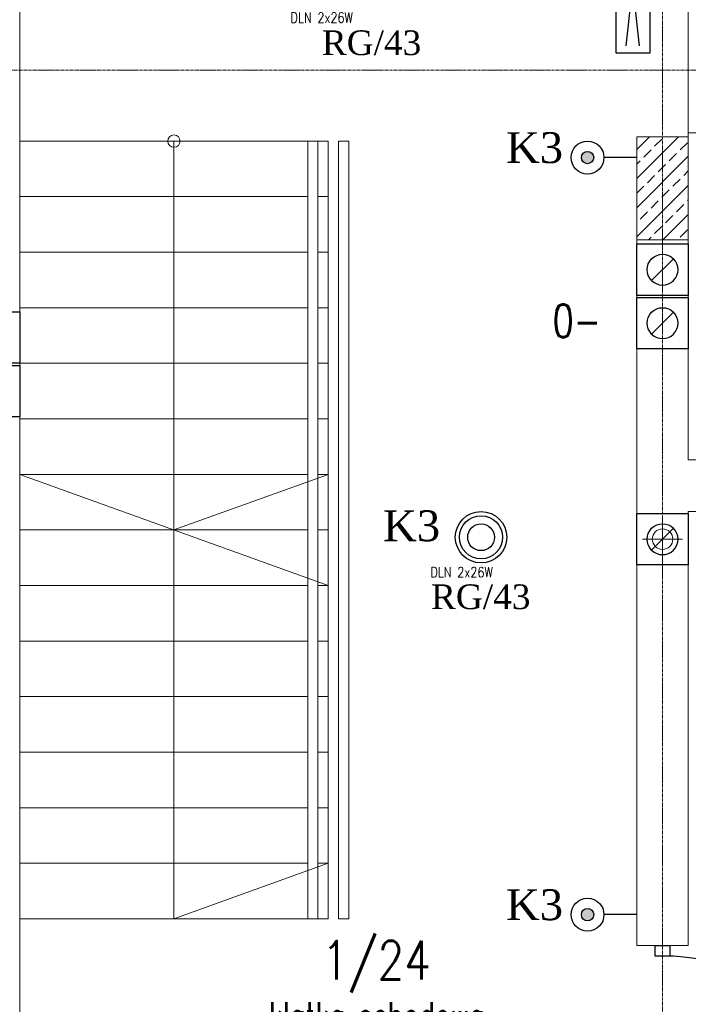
# Model space of a CAD drawing. Header units: centimetres. Extents: x 88729 to 133553, y -16225 to 14174.
# Tile 202 of 231: x 92431 to 92756, y -6755 to -6277. Entities that reach past the tile are written whole.
import ezdxf
from ezdxf.enums import TextEntityAlignment as Align

# ---------------------------------------------------------------- set-up
doc = ezdxf.new("R2010")
doc.units = ezdxf.units.CM
doc.linetypes.add('CENTER2', pattern=[1.125, 0.75, -0.125, 0.125, -0.125])
for name, color, linetype in [('A-OS', 252, 'CENTER2'), ('A-rdzenie zelbetowe', 252, 'Continuous'), ('A-SCIANY', 252, 'Continuous'), ('A-WID', 252, 'Continuous'), ('B-IWE', 252, 'Continuous'), ('B-IWE-KAN', 252, 'Continuous'), ('E_Istn', 170, 'Continuous'), ('E_opisy siły', 5, 'Continuous'), ('E_oswietlenie-opis2', 1, 'Continuous'), ('E_PODKLAD', 7, 'Continuous'), ('E_siła', 5, 'Continuous'), ('mat', 252, 'Continuous'), ('R-MET-DRZ', 252, 'Continuous'), ('R-MET-IWE', 252, 'Continuous'), ('R-MET-POM-OPIS', 252, 'Continuous'), ('R-MET-POM-OPIS-NR', 252, 'Continuous'), ('R-MET-POM-OPIS-POM', 252, 'Continuous'), ('rz_wentylacja', 252, 'Continuous'), ('S-DRZ-', 252, 'Continuous'), ('S-DRZ-O', 252, 'Continuous'), ('S-DRZ-SKRZYD', 252, 'Continuous'), ('S-DRZ-WEGAR', 252, 'Continuous')]:
    doc.layers.add(name, color=color, linetype=linetype)
for name, color, linetype, lineweight in [('B-IWE-KS', 252, 'Continuous', 20), ('E_Istn_pozostaje', 132, 'Continuous', 25), ('rz_zelbet', 252, 'Continuous', 20)]:
    doc.layers.add(name, color=color, linetype=linetype, lineweight=lineweight)
doc.styles.add('MET_POM', font='simplex.shx')
doc.styles.add('MM_050', font='romans.shx', dxfattribs={"width": 0.8, "height": 16})
doc.styles.add('old', font='BOOKOS.TTF')
doc.styles.get("Standard").update_dxf_attribs({"font": 'txt.shx'})

# ---------------------------------------------------------------- blocks, each defined once
blk = doc.blocks.new('E_łącznik bistabilny IP20')
at = {"linetype": 'Continuous', "ltscale": 0.5}
blk.add_hatch(color=256, dxfattribs=at).paths.add_polyline_path([(-3, 24, 1), (3, 24, 1)])
blk.add_line((0, 0), (0, 16), dxfattribs=at)
for radius in [8, 3]:
    blk.add_circle((0, 24), radius, dxfattribs=at)
at = {"linetype": 'Continuous', "ltscale": 0.5, "style": 'old', "flags": 4}
blk.add_attdef('OBWÓD', (5.88, 29.43), '', height=12, dxfattribs=at)
blk = doc.blocks.new('E_opis siły')
at = {"layer": 'E_siła', "linetype": 'Continuous', "ltscale": 0.5, "style": 'old', "flags": 4}
blk.add_attdef('OBWÓD', (0, 0), '', height=12, dxfattribs=at)
blk = doc.blocks.new('E_piktogramowa ex')
at = {"linetype": 'Continuous', "ltscale": 0.5}
for p, q in [((33.5, 8.43), (-33.5, 8.43)), ((-33.5, -8.23), (-33.5, 8.43)), ((33.5, -8.23), (33.5, 8.43)), ((30.11, 3.33), (-30.11, -3.33)), ((-30.11, 3.33), (30.11, -3.33)), ((-33.5, -8.23), (33.5, -8.23))]:
    blk.add_line(p, q, dxfattribs=at)
at = {"linetype": 'Continuous', "ltscale": 0.5, "style": 'old', "flags": 4}
for tag, p in [('ROZDZ.', (-79.2, -25.58)), ('AWARYJNA', (17.54, -24.96))]:
    blk.add_attdef(tag, p, '', height=12, dxfattribs=at)
blk = doc.blocks.new('E_oprawa DLN2x26')
at = {"ltscale": 0.1}
for radius in [12.5, 10.5, 6.5]:
    blk.add_circle((0, 0), radius, dxfattribs=at)
at = {"ltscale": 0.1, "insert": (-24.59, -14.46), "char_height": 5, "width": 52.2979, "attachment_point": 1, "style": 'MM_050'}
blk.add_mtext('{\\Fromans.shx|c238;DLN} 2x{\\Fromans.shx|c238;26}W', dxfattribs=at)
blk = doc.blocks.new('MPOM0239')
at = {"layer": 'R-MET-POM-OPIS', "style": 'MET_POM', "width": 0.7}
for tag, p in [('POS', (0, -0.225)), ('ARE', (0, -0.4898))]:
    blk.add_attdef(tag, text='', height=0.2, dxfattribs=at).set_placement(p, align=Align.CENTER)
at = {"layer": 'R-MET-POM-OPIS', "style": 'MET_POM', "width": 0.7, "flags": 1}
blk.add_attdef('UNI', (0.2464, -0.4898), '', height=0.2, dxfattribs=at)
at = {"layer": 'R-MET-POM-OPIS-NR', "style": 'MET_POM', "width": 0.8}
blk.add_attdef('NR', text='', height=0.2, dxfattribs=at).set_placement((-0.0028, 0.269), align=Align.CENTER)
at = {"layer": 'R-MET-POM-OPIS-POM', "style": 'MET_POM', "width": 0.7}
blk.add_attdef('POM', text='', height=0.2, dxfattribs=at).set_placement((0, 0.0223), align=Align.CENTER)
blk = doc.blocks.new('IWE0W')
at = {"layer": 'B-IWE-KAN'}
blk.add_lwpolyline([(0.854, 0.854, -1), (0.146, 0.146), (0.854, 0.854, 1), (0.146, 0.146)], format="xyb", dxfattribs=at)
blk = doc.blocks.new('IWE0W011')
at = {"layer": 'B-IWE'}
blk.add_lwpolyline([(0, 0), (25, 0), (25, 25), (0, 25), (0, 0)], dxfattribs=at)
at = {"xscale": 15, "yscale": 15, "zscale": 15}
blk.add_blockref('IWE0W', (5, 5), dxfattribs=at)
at = {"layer": 'R-MET-IWE', "width": 0.75}
blk.add_attdef('NR', text='', height=9.5, dxfattribs=at).set_placement((12.5, 37), align=Align.MIDDLE)
blk = doc.blocks.new('IWE-KS')
at = {"layer": 'B-IWE-KS'}
for p, q in [((0, -9.75), (0, 9.75)), ((9.75, 0), (-9.75, 0))]:
    blk.add_line(p, q, dxfattribs=at)
blk.add_circle((0, 0), 5, dxfattribs=at)
at = {"layer": 'R-MET-IWE', "oblique": -180, "text_generation_flag": 6, "width": 0.464286}
blk.add_attdef('NR', text='', height=14.07, rotation=180, dxfattribs=at).set_placement((19.95, -0.12), align=Align.MIDDLE)
blk = doc.blocks.new('A$C0BC40F88')
at = {"layer": 'S-DRZ-'}
blk.add_arc((5.1, 101.8), 101.8, 270, 0, dxfattribs=at)
at = {"layer": 'S-DRZ-O'}
blk.add_line((56, 117.22), (56, 86.38), dxfattribs=at)
at = {"layer": 'S-DRZ-SKRZYD'}
blk.add_line((5.1, 101.8), (5.1, 0), dxfattribs=at)
at = {"layer": 'S-DRZ-WEGAR'}
for points in [[(0, 98.23), (5.1, 98.23), (5.1, 105.37), (0, 105.37)], [(106.9, 105.37), (112, 105.37), (112, 98.23), (106.9, 98.23)]]:
    blk.add_lwpolyline(points, close=True, dxfattribs=at)
blk = doc.blocks.new('A$Ce817dbbb')
at = {"layer": 'rz_zelbet', "lineweight": 9, "ltscale": 0.1}
h = blk.add_hatch(dxfattribs=at)
h.set_pattern_fill('ANSI33', color=252, scale=40, style=0)
h.set_pattern_definition([(45, (-34168.379, 15027.049), (-7.0710678, 7.0710678), []), (45, (-34161.308, 15027.049), (-7.0710678, 7.0710678), [5, -2.5])])
h.paths.add_polyline_path([(1329.1, -16799.02), (1354.1, -16799.02), (1354.1, -16849.02), (1329.1, -16849.02)])
at = {"layer": 'A-OS', "color": 252, "lineweight": 9, "ltscale": 2}
for p, q in [((1341.6, -17554.02), (1341.6, -16367.78)), ((-165.9, -16766.52), (3323.95, -16766.52))]:
    blk.add_line(p, q, dxfattribs=at)
at = {"layer": 'A-rdzenie zelbetowe', "color": 252, "lineweight": 9, "ltscale": 0.1}
blk.add_lwpolyline([(1329.1, -16799.02), (1354.1, -16799.02), (1354.1, -16849.02), (1329.1, -16849.02)], close=True, dxfattribs=at)
at = {"layer": 'A-SCIANY', "color": 252, "lineweight": 9, "ltscale": 3}
for p, q in [((1029.1, -16649.02), (1029.1, -17339.02)), ((1354.1, -16797.02), (1371.1, -16797.02)), ((1329.1, -16799.02), (1354.1, -16799.02)), ((1329.1, -17192.02), (1329.1, -16799.02)), ((1029.1, -16963.02), (1179.1, -17017.02)), ((1329.1, -17192.02), (1354.1, -17192.02))]:
    blk.add_line(p, q, dxfattribs=at)
blk.add_lwpolyline([(1414.1, -16981.02), (1354.1, -16981.02), (1354.1, -17192.02)], dxfattribs=at)
at = {"layer": 'A-WID', "color": 252, "lineweight": 9}
for p, q in [((1354.1, -16649.02), (1354.1, -16799.02)), ((1029.1, -16801.02), (1179.1, -16801.02)), ((1104.1, -16801.02), (1104.1, -17179.02)), ((1169.1, -16801.02), (1169.1, -17179.02)), ((1174.1, -16801.02), (1174.1, -17179.02)), ((1179.1, -16801.02), (1179.1, -17179.02)), ((1184.1, -16801.02), (1184.1, -17179.02)), ((1184.1, -16801.02), (1189.1, -16801.02)), ((1189.1, -16801.02), (1189.1, -17179.02)), ((1029.1, -16828.02), (1169.1, -16828.02)), ((1174.1, -16828.02), (1179.1, -16828.02)), ((1029.1, -16855.02), (1169.1, -16855.02)), ((1174.1, -16855.02), (1179.1, -16855.02)), ((1029.1, -16882.02), (1169.1, -16882.02)), ((1174.1, -16882.02), (1179.1, -16882.02)), ((1029.1, -16909.02), (1169.1, -16909.02)), ((1174.1, -16909.02), (1179.1, -16909.02)), ((1029.1, -16936.02), (1169.1, -16936.02)), ((1174.1, -16936.02), (1179.1, -16936.02)), ((1029.1, -16963.02), (1169.1, -16963.02)), ((1104.1, -16990.02), (1179.1, -16963.02)), ((1174.1, -16963.02), (1179.1, -16963.02)), ((1029.1, -16990.02), (1169.1, -16990.02)), ((1174.1, -16990.02), (1179.1, -16990.02)), ((1029.1, -17017.02), (1169.1, -17017.02)), ((1174.1, -17017.02), (1179.1, -17017.02)), ((1029.1, -17044.02), (1169.1, -17044.02)), ((1174.1, -17044.02), (1179.1, -17044.02)), ((1029.1, -17071.02), (1169.1, -17071.02)), ((1174.1, -17071.02), (1179.1, -17071.02)), ((1029.1, -17098.02), (1169.1, -17098.02)), ((1174.1, -17098.02), (1179.1, -17098.02)), ((1029.1, -17125.02), (1169.1, -17125.02)), ((1174.1, -17125.02), (1179.1, -17125.02)), ((1029.1, -17152.02), (1169.1, -17152.02)), ((1104.1, -17179.02), (1179.1, -17152.02)), ((1174.1, -17152.02), (1179.1, -17152.02)), ((1029.1, -17179.02), (1179.1, -17179.02)), ((1184.1, -17179.02), (1189.1, -17179.02))]:
    blk.add_line(p, q, dxfattribs=at)
blk.add_circle((1104.1, -16801.02), 3, dxfattribs=at)
at = {"layer": 'mat', "color": 252, "lineweight": 9}
blk.add_line((1414.1, -16956.02), (1354.1, -16956.02), dxfattribs=at)
blk.add_lwpolyline([(1354.1, -16799.02), (1354.1, -16956.02)], dxfattribs=at)
at = {"layer": 'R-MET-DRZ', "color": 252, "lineweight": 9, "rotation": 90}
blk.add_blockref('A$C0BC40F88', (1443.4, -17304.02), dxfattribs=at)
at = {"layer": 'R-MET-IWE', "color": 252, "lineweight": 9}
ref = blk.add_blockref('IWE-KS', (1341.6, -16994.52), dxfattribs=dict(at, zscale=1.25))
ref.add_attrib('NR', 'Rs=%%c100', dxfattribs={"height": 16, "rotation": 180, "text_generation_flag": 6, "width": 0.464286}).set_placement((1387.56, -16994.65), align=Align.MIDDLE)
at = {"layer": 'R-MET-POM-OPIS', "color": 252, "lineweight": 9}
ref = blk.add_blockref('MPOM0239', (1202.66, -17234.42), dxfattribs=dict(at, xscale=67.20000000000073, yscale=67.20000000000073, zscale=67.20000000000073))
ref.add_attrib('NR', '1/24', dxfattribs={"layer": 'R-MET-POM-OPIS-NR', "height": 18.816, "style": 'MET_POM', "width": 0.8}).set_placement((1202.47, -17208.62), align=Align.CENTER)
ref.add_attrib('ARE', '32,10', dxfattribs={"height": 13.44, "style": 'MET_POM', "width": 0.7}).set_placement((1202.66, -17249.54), align=Align.CENTER)
ref.add_attrib('POM', 'klatka schodowa', dxfattribs={"layer": 'R-MET-POM-OPIS-POM', "height": 13.44, "style": 'MET_POM', "width": 0.7}).set_placement((1202.66, -17232.92), align=Align.CENTER)
at = {"layer": 'rz_wentylacja', "color": 252, "lineweight": 9}
ref = blk.add_blockref('IWE0W011', (1354.1, -16851.02), dxfattribs=dict(at, xscale=-1, rotation=90))
ref.add_attrib('NR', '-k.s.', (1358.01, -16870.37), dxfattribs={"layer": 'R-MET-IWE', "height": 16, "width": 0.75})
ref = blk.add_blockref('IWE0W011', (1354.1, -16877.02), dxfattribs=dict(at, xscale=-1, rotation=90))
ref.add_attrib('NR', '0-', (1288.11, -16896.37), dxfattribs={"layer": 'R-MET-IWE', "height": 16, "width": 0.75})
ref = blk.add_blockref('IWE0W011', (1029.1, -16884.02), dxfattribs=dict(at, xscale=-1, rotation=90))
ref.add_attrib('NR', '0-', (976.22, -16903.37), dxfattribs={"layer": 'R-MET-IWE', "height": 16, "width": 0.75})
ref = blk.add_blockref('IWE0W011', (1029.1, -16910.02), dxfattribs=dict(at, xscale=-1, rotation=90))
ref.add_attrib('NR', '1->', (962.13, -16929.37), dxfattribs={"layer": 'R-MET-IWE', "height": 16, "width": 0.75})
at = {"layer": 'rz_wentylacja', "color": 252, "lineweight": 9, "xscale": -1, "rotation": 90}
blk.add_blockref('IWE0W011', (1354.1, -16982.02), dxfattribs=at)
blk.add_blockref('IWE0W011', (1354.1, -16982.02), dxfattribs=at)
at = {"layer": 'R-MET-IWE', "color": 252, "lineweight": 9, "width": 0.75}
for tag, rotation, p in [('0-', 90, (-1139.05, -4143.61)), ('0-', 90, (-1113.05, -4143.61)), ('0-', 90, (-1087.05, -4143.61)), ('2-', 90, (-796.05, -4143.61)), ('2-', 90, (-505.05, -4143.61)), ('0-', 90, (-480.05, -4143.61)), ('0-', 90, (-456.05, -4143.61)), ('2-', 90, (-166.05, -4143.61)), ('2-', 90, (-625.66, -4833.61)), ('2-', 90, (-599.66, -4833.61)), ('2-', 90, (-573.66, -4833.61)), ('0-', 180, (-2169.64, -4848.47)), ('0-', 180, (-2169.64, -4873.47)), ('0-', 180, (-2169.64, -4899.47)), ('-2', 90, (-1661.47, -4961.65)), ('-2', 90, (-1636.47, -4961.65)), ('0-', 270, (-1489.78, -4968.06)), ('0-', 270, (-1464.78, -4968.06)), ('0-', 270, (-1439.78, -4968.06)), ('0-', 270, (-1364.78, -4968.06)), ('0-', 270, (-1339.78, -4968.06)), ('0-', 270, (-1314.78, -4968.06)), ('0-', 270, (328.22, -4968.06)), ('0-', 270, (354.22, -4968.06)), ('0-', 270, (1256.22, -4968.06)), ('0-', 270, (1282.22, -4968.06)), ('0-', 90, (-513.05, -5496.61)), ('0-', 90, (-487.05, -5496.61)), ('K.S.-', 90, (-487.05, -5766.11)), ('0-', 90, (-513.05, -5766.11)), ('1-', 90, (-539.05, -6114.61)), ('0-', 90, (-513.05, -6114.61)), ('0-', 90, (-487.05, -6114.61)), ('0-', 90, (301.95, -6545.61)), ('0-', 90, (327.95, -6545.61)), ('0-', 90, (353.95, -6545.61)), ('0-', 90, (416.11, -6545.61)), ('0-', 90, (1255.95, -6545.61)), ('0-', 90, (1281.95, -6545.61)), ('1-', 90, (2382.95, -6845.61)), ('1-', 90, (2408.95, -6845.61)), ('1-', 90, (2434.95, -6845.61)), ('1-', 90, (2827.95, -6845.61)), ('1-', 90, (2853.95, -6845.61)), ('1-', 90, (2879.95, -6845.61)), ('<-2', 90, (-910.64, -10482.41)), ('2->', 90, (-718.15, -10854.38)), ('2->', 90, (-692.15, -10854.38)), ('2->', 90, (-744.15, -10870.8)), ('-0', 90, (-186.09, -12450.12)), ('1-', 90, (2264.47, -12866.38)), ('1-', 90, (2290.47, -12866.38)), ('1-', 90, (2316.47, -12866.38)), ('1-', 90, (2709.47, -12866.38)), ('1-', 90, (2735.47, -12866.38)), ('1-', 90, (2761.47, -12866.38)), ('<-KL', 90, (-700.01, -16780.91)), ('-0', 90, (-179.94, -18957.53)), ('0->', 90, (-1257.53, -23179.05)), ('0->', 90, (-1231.53, -23179.05)), ('0->', 90, (-1205.53, -23179.05)), ('0->', 90, (-600.53, -23179.05)), ('0->', 90, (-574.53, -23179.05)), ('0->', 90, (-1692.53, -24074.05)), ('0->', 90, (-1666.53, -24074.05)), ('0->', 90, (-1640.53, -24074.05)), ('0->', 90, (-1486.53, -24074.05)), ('0->', 90, (-1460.53, -24074.05)), ('0->', 90, (-1434.53, -24074.05)), ('<-0', 90, (-499.82, -24383.56)), ('<-0', 90, (-298.11, -24383.56)), ('<-0', 180, (-587.12, -25088.86)), ('<-0', 270, (-496.63, -25202.68)), ('<-0', 180, (-1353.25, -25419.36)), ('<-0', 180, (-1187.25, -25444.1)), ('<-0', 90, (-179.61, -25454.22)), ('<-0', 90, (-69.59, -26375.36)), ('<-0', 90, (-43.59, -26375.36))]:
    blk.add_attdef(tag, text='', height=17, rotation=rotation, dxfattribs=at).set_placement(p, align=Align.MIDDLE)
for tag, p in [('2-', (1424.81, -4179.2)), ('2-', (1424.81, -4205.2)), ('K.S.-', (-76.89, -4264.2)), ('KL-', (-613.13, -4292.18)), ('1-', (-613.13, -4312.18)), ('1-', (-613.13, -4332.18)), ('K.S.-', (1414.13, -4333.66)), ('0-', (-70.19, -4341.2)), ('0-', (469.81, -4341.2)), ('1-', (-613.13, -4352.18)), ('0-', (1424.81, -4361.2)), ('0-', (-70.19, -4367.2)), ('1-', (469.81, -4367.2)), ('0-', (1099.81, -4368.2)), ('2-', (1424.81, -4387.2)), ('1-', (-70.19, -4393.2)), ('1-', (469.81, -4393.2)), ('1-', (1099.81, -4394.2)), ('2-', (1424.81, -4413.2)), ('2-', (-70.19, -4419.2)), ('2-', (1099.81, -4420.2)), ('K.S.-', (-76.89, -4445.2)), ('2-', (469.81, -4444.2)), ('2-', (1099.81, -4446.2)), ('2-', (469.81, -4470.2)), ('2-', (-825.19, -4496.2)), ('2-', (-825.19, -4522.2)), ('2-', (-70.19, -4574.2)), ('2-', (-70.19, -4600.2)), ('K.S.-', (1089.13, -4600.66)), ('2-', (1099.81, -4653.2)), ('2-', (-70.19, -4669.2)), ('2-', (1099.81, -4679.2)), ('-1', (1806.78, -4690.78)), ('1-', (-70.19, -4695.2)), ('2-', (1099.81, -4705.2)), ('-1', (1806.78, -4716.3)), ('K.S.-', (-73.2, -4721.2)), ('-1', (1806.78, -4743.07)), ('FR-', (-70.19, -4747.2)), ('0-', (-1066.19, -6382.7)), ('0-', (-1066.19, -6408.7)), ('2-', (1729.81, -6586.2)), ('2-', (1729.81, -6612.2)), ('2-', (1729.81, -6638.2)), ('2-', (1729.81, -6664.2)), ('K.S.-', (469.81, -6788.2)), ('1-', (-962.19, -6915.2)), ('1-', (-460.19, -6923.2)), ('1-', (469.81, -6923.2)), ('2-', (1729.81, -6923.2)), ('1-', (-460.19, -6949.2)), ('1-', (469.81, -6949.2)), ('2-', (1729.81, -6949.2)), ('K.S.-', (2901.81, -6960.2)), ('2-', (1729.81, -6975.2)), ('2-', (1729.81, -7001.2)), ('2-', (-460.19, -7026.2)), ('0-', (469.81, -7026.2)), ('2-', (-460.19, -7052.2)), ('0-', (469.81, -7052.2)), ('2-', (-460.19, -7078.2)), ('2-', (469.81, -7078.2)), ('1-', (2901.81, -7088.2)), ('2-', (469.81, -7104.2)), ('1-', (2901.81, -7114.2)), ('0-', (1729.81, -7131.2)), ('2-', (-460.19, -7141.2)), ('0-', (1729.81, -7157.2)), ('2-', (-460.19, -7167.2)), ('2-', (469.81, -7181.2)), ('2-', (1729.81, -7183.2)), ('0-', (-460.19, -7193.2)), ('2-', (469.81, -7207.2)), ('2-', (1729.81, -7209.2)), ('K.S.-', (-470.87, -7217.66)), ('2-', (469.81, -7233.2)), ('2-', (1729.81, -7235.2)), ('1-', (-460.19, -7245.2)), ('2-', (469.81, -7259.2)), ('2-', (1729.81, -7261.2)), ('2-', (1729.81, -7287.2)), ('2-', (-460.19, -7297.2)), ('2->', (-943.67, -10542.97)), ('-1', (1688.29, -10711.55)), ('-1', (1688.29, -10737.55)), ('-1', (1688.29, -10763.55)), ('<-2', (1685.55, -12605.39)), ('2->', (1611.33, -12636.47)), ('2->', (1611.33, -12658.97)), ('2->', (1590.77, -12684.97)), ('K.S.-', (2783.33, -12980.97)), ('2->', (-578.67, -13046.97)), ('2->', (-578.67, -13072.97)), ('<-2', (-476.88, -13105.94)), ('1-', (2783.33, -13108.97)), ('1-', (2783.33, -13134.97)), ('<-1', (-610.79, -16857.83)), ('<-1', (-610.79, -16877.83)), ('<-1', (1688.29, -17218.96)), ('<-1', (1688.29, -17244.96)), ('<-1', (1688.29, -17270.96)), ('<-1', (-478.91, -18553.43)), ('<-0', (-2287.98, -23879.57)), ('<-0', (-2287.98, -23905.57)), ('<-0', (-2287.98, -23931.57)), ('<-0', (-343.08, -24738.18)), ('<-0', (-478.91, -25059.68))]:
    blk.add_attdef(tag, text='', height=17, dxfattribs=at).set_placement(p, align=Align.MIDDLE)

msp = doc.modelspace()

# ---------------------------------------------------------------- block references
at = {"layer": 'E_Istn', "linetype": 'Continuous'}
ref = msp.add_blockref('E_piktogramowa ex', (92728.93, -6259.27), dxfattribs=dict(at, rotation=270))
ref.add_attrib('AWARYJNA', 'EW', (92703.97, -6243.78), dxfattribs={"layer": 'E_oswietlenie-opis2', "color": 0, "linetype": 'Continuous', "ltscale": 0.5, "height": 12, "rotation": 270, "style": 'old'})
at = {"layer": 'E_Istn', "color": 2, "lineweight": 30}
for p in [(92587.23, -6258.63), (92655.23, -6528.2)]:
    msp.add_blockref('E_oprawa DLN2x26', p, dxfattribs=at)
at = {"layer": 'E_Istn_pozostaje', "rotation": 90}
for p in [(92730.98, -6343.63), (92730.98, -6711.63)]:
    msp.add_blockref('E_łącznik bistabilny IP20', p, dxfattribs=at)
at = {"layer": 'E_opisy siły', "linetype": 'Continuous'}
ref = msp.add_blockref('E_opis siły', (92638.26, -6293.82), dxfattribs=dict(at, xscale=-1))
ref.add_attrib('OBWÓD', 'RG/43', (92577.84, -6293.82), dxfattribs={"color": 3, "linetype": 'Continuous', "ltscale": 0.5, "height": 12, "style": 'old'})
ref = msp.add_blockref('E_opis siły', (92691.33, -6563.11), dxfattribs=dict(at, xscale=-1))
ref.add_attrib('OBWÓD', 'RG/43', (92630.91, -6563.11), dxfattribs={"color": 3, "linetype": 'Continuous', "ltscale": 0.5, "height": 12, "style": 'old'})
at = {"layer": 'E_PODKLAD'}
msp.add_blockref('A$Ce817dbbb', (91401.87, 10465.39), dxfattribs=at)

# ---------------------------------------------------------------- texts
at = {"layer": 'E_Istn', "style": 'old'}
msp.add_text('K3', height=15, dxfattribs=at).set_placement((92607.65, -6530.11, -350))
at = {"layer": 'E_Istn_pozostaje', "style": 'old'}
for p in [(92667.41, -6346.3), (92667.41, -6714.3)]:
    msp.add_text('K3', height=15, dxfattribs=at).set_placement(p)

doc.saveas('drawing.dxf')
